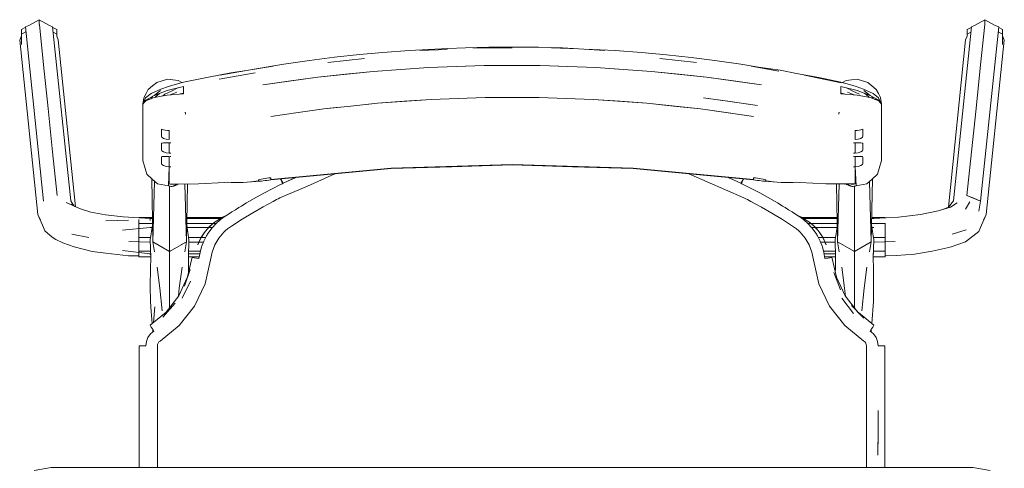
# Model space of a CAD drawing. Header units: millimetres. Extents: x 321 to 585, y -277 to 9.
# Tile 61 of 256: x 391.571 to 392.626, y -214.264 to -213.783. Entities that reach past the tile are written whole.
import ezdxf

# ---------------------------------------------------------------- set-up
doc = ezdxf.new("R2010")
doc.units = ezdxf.units.MM
doc.header["$MEASUREMENT"] = 0
doc.layers.add('IFC-Elemento de mobília-Contorno', color=152, linetype='Continuous', lineweight=5)

msp = doc.modelspace()

# ---------------------------------------------------------------- linework, layer by layer
at = {"layer": 'IFC-Elemento de mobília-Contorno', "color": 7, "lineweight": 5}
for p, q in [((391.5807, -213.7893), (391.5917, -213.7832)), ((391.5917, -213.7883), (391.5917, -213.7832)), ((391.5917, -213.7832), (391.6027, -213.7893)), ((392.5943, -213.7893), (392.6054, -213.7832)), ((392.6054, -213.7883), (392.6054, -213.7832)), ((392.6054, -213.7832), (392.6164, -213.7893)), ((391.5728, -213.7937), (391.5766, -213.7916)), ((391.5728, -213.7988), (391.5728, -213.7937)), ((391.5766, -213.7916), (391.5769, -213.7908)), ((391.5769, -213.7908), (391.5807, -213.7893)), ((391.5769, -213.7908), (391.5962, -213.9777)), ((391.5917, -213.7883), (391.5919, -213.7884)), ((391.5919, -213.7884), (391.5963, -213.8316)), ((391.6027, -213.7893), (391.6061, -213.7907)), ((391.6061, -213.7907), (391.6255, -213.9775)), ((391.6061, -213.7907), (391.6065, -213.7914)), ((391.6065, -213.7914), (391.6105, -213.7937)), ((391.6105, -213.8009), (391.6105, -213.7937)), ((391.6105, -213.7988), (391.6105, -213.7937)), ((392.5716, -213.9775), (392.5909, -213.7907)), ((392.5865, -213.7937), (392.5906, -213.7914)), ((392.5865, -213.7988), (392.5865, -213.7937)), ((392.5906, -213.7914), (392.5909, -213.7907)), ((392.5909, -213.7907), (392.5943, -213.7893)), ((392.6007, -213.8316), (392.6052, -213.7884)), ((392.6008, -213.9777), (392.6202, -213.7908)), ((392.6052, -213.7884), (392.6054, -213.7883)), ((392.6164, -213.7893), (392.6202, -213.7908)), ((392.6202, -213.7908), (392.6205, -213.7916)), ((392.6205, -213.7916), (392.6242, -213.7937)), ((392.6242, -213.8003), (392.6242, -213.7937)), ((392.6242, -213.7988), (392.6242, -213.7937)), ((391.5708, -213.805), (391.5728, -213.8003)), ((391.5708, -213.805), (391.5902, -213.9919)), ((391.5728, -213.7988), (391.5774, -213.7963)), ((391.5728, -213.8098), (391.5728, -213.7988)), ((391.6068, -213.7967), (391.6105, -213.7988)), ((391.6105, -213.8009), (391.6105, -213.7988)), ((391.6105, -213.8009), (391.6122, -213.8048)), ((391.6122, -213.8048), (391.6307, -213.9838)), ((392.5663, -213.9841), (392.5848, -213.8048)), ((392.5848, -213.8048), (392.5865, -213.8009)), ((392.5865, -213.7988), (392.5903, -213.7967)), ((392.5865, -213.8009), (392.5865, -213.7988)), ((392.6069, -213.9919), (392.6262, -213.805)), ((392.6196, -213.7963), (392.6242, -213.7988)), ((392.6242, -213.8097), (392.6242, -213.7988)), ((392.6242, -213.8003), (392.6262, -213.805)), ((391.9601, -213.8184), (391.9884, -213.8163)), ((391.9884, -213.8163), (392.0298, -213.814)), ((391.9996, -213.8162), (392.0292, -213.8153)), ((392.0298, -213.814), (392.0488, -213.8134)), ((392.0488, -213.8134), (392.0736, -213.8127)), ((392.0566, -213.8134), (392.0987, -213.8134)), ((392.0736, -213.8127), (392.0987, -213.8126)), ((392.0987, -213.8126), (392.1269, -213.8128)), ((392.1269, -213.8128), (392.1525, -213.8134)), ((392.1408, -213.8134), (392.1697, -213.8144)), ((392.1525, -213.8134), (392.1697, -213.8144)), ((392.1697, -213.8144), (392.1979, -213.8162)), ((392.1768, -213.8149), (392.209, -213.8163)), ((392.209, -213.8163), (392.2373, -213.8184)), ((391.8538, -213.8309), (391.8816, -213.8268)), ((391.8816, -213.8268), (391.9082, -213.8234)), ((391.9012, -213.829), (391.9405, -213.8247)), ((391.9082, -213.8234), (391.935, -213.8206)), ((391.935, -213.8206), (391.9601, -213.8184)), ((392.2373, -213.8184), (392.264, -213.8207)), ((392.2569, -213.8248), (392.2962, -213.829)), ((392.264, -213.8207), (392.2907, -213.8236)), ((392.2907, -213.8236), (392.3159, -213.8268)), ((392.3159, -213.8268), (392.3437, -213.8309)), ((391.5963, -213.8316), (391.6012, -213.8783)), ((391.7853, -213.8426), (391.8138, -213.8375)), ((391.797, -213.8401), (391.8138, -213.8375)), ((391.8138, -213.8375), (391.8425, -213.833)), ((391.82, -213.8365), (391.8538, -213.8309)), ((391.9496, -213.8386), (392.0091, -213.8345)), ((391.9496, -213.8386), (391.9793, -213.8365)), ((391.9793, -213.8365), (392.0091, -213.8345)), ((392.0091, -213.8345), (392.0688, -213.8324)), ((392.0091, -213.8345), (392.039, -213.8334)), ((392.039, -213.8334), (392.0688, -213.8324)), ((392.0688, -213.8324), (392.1286, -213.8324)), ((392.1286, -213.8324), (392.1883, -213.8345)), ((392.1286, -213.8324), (392.1585, -213.8334)), ((392.1585, -213.8334), (392.1883, -213.8345)), ((392.1883, -213.8345), (392.2479, -213.8386)), ((392.1883, -213.8345), (392.2181, -213.8366)), ((392.2181, -213.8366), (392.2479, -213.8386)), ((392.3437, -213.8309), (392.365, -213.8344)), ((392.355, -213.833), (392.3846, -213.8384)), ((392.355, -213.833), (392.386, -213.8374)), ((392.386, -213.8374), (392.4036, -213.8408)), ((392.5959, -213.8783), (392.6007, -213.8316)), ((391.7234, -213.8487), (391.7291, -213.8471)), ((391.7291, -213.8471), (391.7349, -213.8478)), ((391.7349, -213.8478), (391.7408, -213.8485)), ((391.7463, -213.8502), (391.7732, -213.8447)), ((391.7732, -213.8447), (391.797, -213.8401)), ((391.7847, -213.847), (391.8233, -213.8401)), ((391.8316, -213.8531), (391.8904, -213.8449)), ((391.8615, -213.8489), (391.8904, -213.8449)), ((391.8904, -213.8449), (391.9496, -213.8386)), ((391.8904, -213.8449), (391.92, -213.8417)), ((391.92, -213.8417), (391.9496, -213.8386)), ((392.2479, -213.8386), (392.3071, -213.8449)), ((392.2479, -213.8386), (392.2775, -213.8417)), ((392.2775, -213.8417), (392.3071, -213.8449)), ((392.3071, -213.8449), (392.3658, -213.8531)), ((392.3071, -213.8449), (392.3359, -213.8489)), ((392.4036, -213.8408), (392.4274, -213.8452)), ((392.4122, -213.8426), (392.4514, -213.851)), ((392.4274, -213.8452), (392.4511, -213.8502)), ((392.4567, -213.8485), (392.4625, -213.8478)), ((392.4625, -213.8478), (392.4684, -213.8471)), ((392.4684, -213.8471), (392.4741, -213.8488)), ((391.7063, -213.8624), (391.7087, -213.858)), ((391.7087, -213.858), (391.7132, -213.8542)), ((391.7118, -213.8624), (391.7221, -213.8575)), ((391.7132, -213.8542), (391.7177, -213.8504)), ((391.7177, -213.8504), (391.7234, -213.8487)), ((391.7221, -213.8575), (391.7302, -213.8548)), ((391.7289, -213.8592), (391.7464, -213.8547)), ((391.7302, -213.8548), (391.7373, -213.8525)), ((391.7334, -213.8597), (391.7403, -213.8563)), ((391.7373, -213.8525), (391.7463, -213.8502)), ((391.7408, -213.8485), (391.7445, -213.8506)), ((391.7464, -213.8567), (391.7464, -213.8547)), ((391.7464, -213.8586), (391.7464, -213.8567)), ((391.7464, -213.8605), (391.7464, -213.8586)), ((391.8316, -213.8531), (391.8615, -213.8489)), ((392.3359, -213.8489), (392.3658, -213.8531)), ((392.4511, -213.8502), (392.4602, -213.8525)), ((392.4511, -213.8567), (392.4511, -213.8547)), ((392.4511, -213.8547), (392.4686, -213.8592)), ((392.4511, -213.8586), (392.4511, -213.8567)), ((392.4511, -213.8605), (392.4511, -213.8586)), ((392.4529, -213.8506), (392.4567, -213.8485)), ((392.4571, -213.8564), (392.464, -213.8598)), ((392.4602, -213.8525), (392.4673, -213.8548)), ((392.4673, -213.8548), (392.4754, -213.8575)), ((392.4741, -213.8488), (392.4798, -213.8504)), ((392.4754, -213.8575), (392.4856, -213.8624)), ((392.4798, -213.8504), (392.4843, -213.8542)), ((392.4843, -213.8542), (392.4888, -213.858)), ((392.4888, -213.858), (392.4912, -213.8623)), ((391.7027, -213.8739), (391.7039, -213.8668)), ((391.7027, -213.8739), (391.7057, -213.867)), ((391.7039, -213.8668), (391.7063, -213.8624)), ((391.7057, -213.867), (391.7118, -213.8624)), ((391.7059, -213.8694), (391.7151, -213.8643)), ((391.7059, -213.8701), (391.715, -213.8667)), ((391.7071, -213.8688), (391.7101, -213.8685)), ((391.7114, -213.868), (391.713, -213.8657)), ((391.715, -213.8667), (391.729, -213.8641)), ((391.7151, -213.8643), (391.7216, -213.8591)), ((391.7151, -213.8643), (391.7289, -213.8592)), ((391.7159, -213.8665), (391.7166, -213.8655)), ((391.7166, -213.8655), (391.7205, -213.8623)), ((391.7243, -213.8649), (391.7265, -213.8629)), ((391.7265, -213.8629), (391.7334, -213.8597)), ((391.729, -213.8641), (391.7464, -213.8625)), ((391.732, -213.8638), (391.7391, -213.8609)), ((391.7429, -213.8628), (391.7464, -213.8618)), ((391.7449, -213.8622), (391.7457, -213.8625)), ((391.7464, -213.8625), (391.7464, -213.8605)), ((391.9543, -213.8727), (392.0119, -213.8686)), ((391.9831, -213.8706), (392.0119, -213.8686)), ((392.0119, -213.8686), (392.0409, -213.8676)), ((392.0409, -213.8676), (392.0698, -213.8665)), ((392.0698, -213.8665), (392.1277, -213.8665)), ((392.1277, -213.8665), (392.1566, -213.8676)), ((392.1566, -213.8676), (392.1855, -213.8686)), ((392.1855, -213.8686), (392.2432, -213.8727)), ((392.1855, -213.8686), (392.2143, -213.8706)), ((392.3039, -213.8668), (392.3323, -213.8708)), ((392.3039, -213.8668), (392.3321, -213.8708)), ((392.4511, -213.8625), (392.4511, -213.8605)), ((392.4511, -213.8618), (392.4546, -213.8628)), ((392.4511, -213.8625), (392.4684, -213.8641)), ((392.4514, -213.8625), (392.4523, -213.8621)), ((392.4583, -213.8609), (392.4654, -213.8638)), ((392.464, -213.8598), (392.471, -213.8629)), ((392.4684, -213.8641), (392.4825, -213.8667)), ((392.4686, -213.8592), (392.4823, -213.8643)), ((392.4758, -213.8591), (392.4823, -213.8643)), ((392.4763, -213.862), (392.4806, -213.8655)), ((392.4806, -213.8655), (392.4813, -213.8665)), ((392.4823, -213.8643), (392.4916, -213.8694)), ((392.4825, -213.8667), (392.4916, -213.8701)), ((392.4843, -213.8657), (392.4856, -213.8678)), ((392.4856, -213.8624), (392.4915, -213.8668)), ((392.4875, -213.8686), (392.4903, -213.8687)), ((392.4912, -213.8623), (392.4935, -213.8666)), ((392.4915, -213.8668), (392.4947, -213.8739)), ((392.4935, -213.8666), (392.4947, -213.8739)), ((391.6012, -213.8783), (391.606, -213.925)), ((391.7027, -213.8739), (391.7059, -213.8694)), ((391.7027, -213.8739), (391.7044, -213.8718)), ((391.7027, -213.8889), (391.7027, -213.8739)), ((391.7044, -213.8718), (391.7059, -213.8701)), ((391.8693, -213.8828), (391.8969, -213.8788)), ((391.8969, -213.8788), (391.9256, -213.8758)), ((391.8969, -213.8788), (391.9131, -213.8771)), ((391.9256, -213.8758), (391.9543, -213.8727)), ((391.9422, -213.874), (391.9543, -213.8727)), ((391.9543, -213.8727), (391.9831, -213.8706)), ((392.2143, -213.8706), (392.2432, -213.8727)), ((392.2432, -213.8727), (392.3005, -213.8788)), ((392.2432, -213.8727), (392.2718, -213.8758)), ((392.2718, -213.8758), (392.3005, -213.8788)), ((392.3005, -213.8788), (392.3574, -213.8869)), ((392.3005, -213.8788), (392.3282, -213.8828)), ((392.3321, -213.8708), (392.3618, -213.875)), ((392.3323, -213.8708), (392.3618, -213.875)), ((392.4916, -213.8694), (392.4947, -213.8739)), ((392.4916, -213.8701), (392.493, -213.8718)), ((392.493, -213.8718), (392.4947, -213.8739)), ((392.4947, -213.8889), (392.4947, -213.8739)), ((392.591, -213.925), (392.5959, -213.8783)), ((391.7027, -213.904), (391.7027, -213.8889)), ((391.7483, -213.8824), (391.7485, -213.8834)), ((391.7483, -213.8824), (391.7487, -213.8846)), ((391.7485, -213.8834), (391.7487, -213.8846)), ((391.8401, -213.8869), (391.8693, -213.8828)), ((392.3282, -213.8828), (392.3574, -213.8869)), ((392.4488, -213.8846), (392.4492, -213.8824)), ((392.4488, -213.8846), (392.449, -213.8834)), ((392.449, -213.8834), (392.4492, -213.8824)), ((392.4947, -213.9039), (392.4947, -213.8889)), ((391.7227, -213.9007), (391.7248, -213.9013)), ((391.7227, -213.9027), (391.7227, -213.9007)), ((392.4726, -213.9013), (392.4747, -213.9007)), ((392.4747, -213.9027), (392.4747, -213.9007)), ((391.7027, -213.919), (391.7027, -213.904)), ((391.7227, -213.9046), (391.7227, -213.9027)), ((391.7227, -213.9065), (391.7227, -213.9046)), ((391.7227, -213.9084), (391.7227, -213.9065)), ((391.7227, -213.9084), (391.7233, -213.9093)), ((391.7233, -213.9093), (391.7251, -213.9104)), ((391.7248, -213.9013), (391.7269, -213.9017)), ((391.7251, -213.9104), (391.7278, -213.9114)), ((391.7269, -213.9017), (391.7291, -213.902)), ((391.7278, -213.9114), (391.7312, -213.9118)), ((391.7291, -213.902), (391.7312, -213.9021)), ((391.7312, -213.9045), (391.7312, -213.9021)), ((391.7312, -213.907), (391.7312, -213.9045)), ((391.7312, -213.9094), (391.7312, -213.9069)), ((391.7312, -213.9118), (391.7312, -213.9094)), ((392.4662, -213.9021), (392.4684, -213.902)), ((392.4662, -213.9045), (392.4662, -213.9021)), ((392.4662, -213.907), (392.4662, -213.9045)), ((392.4662, -213.9094), (392.4662, -213.9069)), ((392.4662, -213.9118), (392.4662, -213.9094)), ((392.4662, -213.9118), (392.4696, -213.9114)), ((392.4684, -213.902), (392.4705, -213.9017)), ((392.4696, -213.9114), (392.4723, -213.9104)), ((392.4705, -213.9017), (392.4726, -213.9013)), ((392.4723, -213.9104), (392.4741, -213.9093)), ((392.4741, -213.9093), (392.4747, -213.9084)), ((392.4747, -213.9046), (392.4747, -213.9027)), ((392.4747, -213.9065), (392.4747, -213.9046)), ((392.4747, -213.9084), (392.4747, -213.9065)), ((392.4947, -213.9189), (392.4947, -213.9039)), ((391.7027, -213.934), (391.7027, -213.919)), ((391.7227, -213.9159), (391.7233, -213.9154)), ((391.7227, -213.9177), (391.7227, -213.9159)), ((391.7227, -213.9195), (391.7227, -213.9177)), ((391.7227, -213.9212), (391.7227, -213.9195)), ((391.7227, -213.923), (391.7227, -213.9212)), ((391.7233, -213.9154), (391.7251, -213.9152)), ((391.7251, -213.9152), (391.7278, -213.9152)), ((391.7278, -213.9152), (391.7312, -213.9152)), ((391.7312, -213.918), (391.7312, -213.9152)), ((391.7312, -213.9208), (391.7312, -213.918)), ((391.7312, -213.9236), (391.7312, -213.9208)), ((391.7315, -213.9152), (391.7316, -213.9152)), ((391.732, -213.9152), (391.7324, -213.9152)), ((391.7324, -213.9152), (391.7327, -213.9152)), ((392.4647, -213.9152), (392.4651, -213.9152)), ((392.4651, -213.9152), (392.4655, -213.9152)), ((392.4662, -213.918), (392.4662, -213.9152)), ((392.4662, -213.9152), (392.4696, -213.9152)), ((392.4662, -213.9208), (392.4662, -213.918)), ((392.4662, -213.9236), (392.4662, -213.9208)), ((392.4696, -213.9152), (392.4723, -213.9152)), ((392.4723, -213.9152), (392.4741, -213.9154)), ((392.4741, -213.9154), (392.4747, -213.9159)), ((392.4747, -213.9177), (392.4747, -213.9159)), ((392.4747, -213.9195), (392.4747, -213.9177)), ((392.4747, -213.9212), (392.4747, -213.9195)), ((392.4747, -213.923), (392.4747, -213.9212)), ((392.4947, -213.934), (392.4947, -213.9189)), ((391.606, -213.925), (391.6109, -213.9718)), ((391.7227, -213.923), (391.7233, -213.9239)), ((391.7227, -213.9305), (391.7233, -213.9299)), ((391.7227, -213.9322), (391.7227, -213.9305)), ((391.7227, -213.934), (391.7227, -213.9322)), ((391.7233, -213.9239), (391.7251, -213.925)), ((391.7233, -213.9299), (391.7251, -213.9298)), ((391.7251, -213.925), (391.7278, -213.9259)), ((391.7251, -213.9298), (391.7278, -213.9298)), ((391.7278, -213.9259), (391.7312, -213.9264)), ((391.7278, -213.9298), (391.7312, -213.9298)), ((391.7312, -213.9264), (391.7312, -213.9236)), ((391.7312, -213.9326), (391.7312, -213.9298)), ((391.7312, -213.9353), (391.7312, -213.9326)), ((391.7315, -213.9264), (391.7327, -213.9264)), ((391.7316, -213.9264), (391.732, -213.9264)), ((391.7316, -213.9298), (391.7317, -213.9298)), ((391.732, -213.9264), (391.7324, -213.9264)), ((391.732, -213.9298), (391.7324, -213.9298)), ((391.7324, -213.9298), (391.7327, -213.9298)), ((392.4647, -213.9264), (392.4659, -213.9264)), ((392.4647, -213.9298), (392.4651, -213.9298)), ((392.4651, -213.9264), (392.4655, -213.9264)), ((392.4651, -213.9298), (392.4655, -213.9298)), ((392.4655, -213.9264), (392.4659, -213.9264)), ((392.4662, -213.9264), (392.4662, -213.9236)), ((392.4662, -213.9264), (392.4696, -213.9259)), ((392.4662, -213.9326), (392.4662, -213.9298)), ((392.4662, -213.9298), (392.4696, -213.9298)), ((392.4662, -213.9353), (392.4662, -213.9326)), ((392.4696, -213.9259), (392.4723, -213.925)), ((392.4696, -213.9298), (392.4723, -213.9298)), ((392.4723, -213.925), (392.4741, -213.9239)), ((392.4723, -213.9298), (392.4741, -213.9299)), ((392.4741, -213.9239), (392.4747, -213.923)), ((392.4741, -213.9299), (392.4747, -213.9305)), ((392.4747, -213.9322), (392.4747, -213.9305)), ((392.4747, -213.934), (392.4747, -213.9322)), ((392.5862, -213.9718), (392.591, -213.925)), ((391.7027, -213.934), (391.7052, -213.9426)), ((391.7052, -213.9426), (391.707, -213.9488)), ((391.7227, -213.9358), (391.7227, -213.934)), ((391.7227, -213.9375), (391.7227, -213.9358)), ((391.7227, -213.9375), (391.7233, -213.9385)), ((391.7233, -213.9385), (391.7251, -213.9395)), ((391.7251, -213.9395), (391.7278, -213.9405)), ((391.7278, -213.9405), (391.7312, -213.9409)), ((391.7302, -213.9613), (391.7312, -213.9409)), ((391.7312, -213.9382), (391.7312, -213.9353)), ((391.7312, -213.9409), (391.7312, -213.9382)), ((391.7312, -213.9593), (391.7312, -213.9409)), ((391.7312, -213.9409), (391.7327, -213.941)), ((391.7312, -213.9409), (391.7315, -213.941)), ((391.7324, -213.941), (391.7327, -213.941)), ((391.8401, -213.9545), (391.9691, -213.9425)), ((391.9046, -213.9489), (391.9691, -213.9429)), ((391.9691, -213.9425), (392.0987, -213.9384)), ((391.9691, -213.9429), (392.0339, -213.9409)), ((392.0339, -213.9409), (392.0987, -213.9389)), ((392.0987, -213.9384), (392.2283, -213.9425)), ((392.0987, -213.9389), (392.1635, -213.9409)), ((392.1635, -213.9409), (392.2283, -213.9429)), ((392.2283, -213.9425), (392.3574, -213.9545)), ((392.2283, -213.9429), (392.3072, -213.9503)), ((392.4647, -213.941), (392.4662, -213.9409)), ((392.4647, -213.941), (392.4651, -213.941)), ((392.4659, -213.941), (392.4662, -213.9409)), ((392.4662, -213.9382), (392.4662, -213.9353)), ((392.4662, -213.9409), (392.4662, -213.9382)), ((392.4662, -213.9409), (392.4696, -213.9405)), ((392.4662, -213.9593), (392.4662, -213.9409)), ((392.4662, -213.9409), (392.4673, -213.9613)), ((392.4696, -213.9405), (392.4723, -213.9395)), ((392.4723, -213.9395), (392.4741, -213.9385)), ((392.4741, -213.9385), (392.4747, -213.9375)), ((392.4747, -213.9358), (392.4747, -213.934)), ((392.4747, -213.9375), (392.4747, -213.9358)), ((392.4904, -213.9488), (392.4922, -213.9426)), ((392.4922, -213.9426), (392.4947, -213.934)), ((391.707, -213.9488), (391.7128, -213.954)), ((391.7123, -213.9535), (391.7136, -214.0215)), ((391.8298, -213.954), (391.8317, -213.9537)), ((391.8317, -213.9537), (391.8338, -213.9534)), ((391.8338, -213.9534), (391.8359, -213.9532)), ((391.8359, -213.9532), (391.838, -213.9529)), ((391.838, -213.9529), (391.8401, -213.9527)), ((391.8396, -213.9527), (391.84, -213.955)), ((391.8396, -213.9527), (391.84, -213.955)), ((391.84, -213.955), (391.9046, -213.9489)), ((391.8401, -213.9531), (391.8401, -213.9527)), ((391.8401, -213.9536), (391.8401, -213.9531)), ((391.8401, -213.9541), (391.8401, -213.9536)), ((391.8531, -213.9586), (391.8667, -213.9525)), ((391.8531, -213.9586), (391.8666, -213.9525)), ((391.8793, -213.9615), (391.9087, -213.9486)), ((391.9087, -213.9486), (391.909, -213.9485)), ((392.2879, -213.9485), (392.3472, -213.9743)), ((392.3072, -213.9503), (392.3574, -213.955)), ((392.3303, -213.9524), (392.3439, -213.9586)), ((392.3303, -213.9524), (392.3439, -213.9586)), ((392.3574, -213.9531), (392.3574, -213.9527)), ((392.3574, -213.9527), (392.3595, -213.9529)), ((392.3574, -213.9536), (392.3574, -213.9531)), ((392.3574, -213.9541), (392.3574, -213.9536)), ((392.3595, -213.9529), (392.3616, -213.9532)), ((392.3616, -213.9532), (392.3636, -213.9534)), ((392.3636, -213.9534), (392.3657, -213.9537)), ((392.3657, -213.9537), (392.3676, -213.954)), ((392.4846, -213.954), (392.4904, -213.9488)), ((391.7128, -213.954), (391.7186, -213.9592)), ((391.7136, -214.0215), (391.7153, -213.9562)), ((391.7186, -213.9592), (391.7225, -213.9599)), ((391.7225, -213.9599), (391.7263, -213.9606)), ((391.7263, -213.9606), (391.7302, -213.9613)), ((391.7302, -213.9613), (391.7312, -213.9615)), ((391.7312, -213.9593), (391.7349, -213.9597)), ((391.7312, -213.9593), (391.7321, -213.9594)), ((391.7312, -213.9615), (391.7321, -213.9617)), ((391.7315, -213.9644), (391.7315, -213.9616)), ((391.7321, -213.9594), (391.7331, -213.9595)), ((391.7321, -213.9617), (391.7331, -213.9619)), ((391.7331, -213.9595), (391.734, -213.9596)), ((391.7331, -213.9619), (391.7341, -213.9621)), ((391.734, -213.9596), (391.7349, -213.9597)), ((391.7341, -213.9621), (391.7348, -213.9618)), ((391.7348, -213.9618), (391.7356, -213.9615)), ((391.7349, -213.9597), (391.7386, -213.9597)), ((391.7349, -213.9597), (391.7358, -213.9597)), ((391.7356, -213.9615), (391.736, -213.9613)), ((391.7358, -213.9597), (391.7363, -213.9597)), ((391.736, -213.9613), (391.7364, -213.9612)), ((391.7363, -213.9597), (391.7368, -213.9597)), ((391.7364, -213.9612), (391.7368, -213.9611)), ((391.7368, -213.9597), (391.7372, -213.9597)), ((391.7368, -213.9611), (391.7372, -213.9609)), ((391.7372, -213.9597), (391.7377, -213.9597)), ((391.7372, -213.9609), (391.7375, -213.9608)), ((391.7375, -213.9608), (391.7379, -213.9606)), ((391.7377, -213.9597), (391.7382, -213.9597)), ((391.7379, -213.9606), (391.7383, -213.9605)), ((391.7383, -213.9605), (391.7387, -213.9603)), ((391.7386, -213.9597), (391.7624, -213.959)), ((391.7387, -213.9603), (391.7391, -213.9602)), ((391.7391, -213.9602), (391.7395, -213.96)), ((391.7395, -213.96), (391.7399, -213.9599)), ((391.7399, -213.9599), (391.7403, -213.9598)), ((391.7403, -213.9598), (391.7404, -213.9596)), ((391.7479, -213.9594), (391.7495, -214.0215)), ((391.7495, -214.0215), (391.7506, -213.9593)), ((391.7624, -213.959), (391.7906, -213.9578)), ((391.7906, -213.9578), (391.7936, -213.9575)), ((391.7936, -213.9575), (391.7976, -213.9577)), ((391.7976, -213.9577), (391.8018, -213.9577)), ((391.8018, -213.9577), (391.806, -213.9578)), ((391.806, -213.9578), (391.8103, -213.9577)), ((391.8101, -213.9578), (391.8286, -213.9563)), ((391.8101, -213.9577), (391.8101, -213.9578)), ((391.8101, -213.9578), (391.8103, -213.9577)), ((391.8186, -213.9569), (391.8267, -213.9559)), ((391.8186, -213.9569), (391.8268, -213.9561)), ((391.8267, -213.9553), (391.8271, -213.9548)), ((391.8267, -213.9554), (391.8267, -213.9553)), ((391.8267, -213.9556), (391.8267, -213.9554)), ((391.8267, -213.9557), (391.8267, -213.9556)), ((391.8267, -213.9559), (391.8267, -213.9557)), ((391.8268, -213.9561), (391.8275, -213.9563)), ((391.8271, -213.9548), (391.8282, -213.9544)), ((391.8275, -213.9563), (391.8286, -213.9563)), ((391.8282, -213.9544), (391.8298, -213.954)), ((391.8286, -213.9563), (391.8301, -213.9562)), ((391.8301, -213.9562), (391.8317, -213.956)), ((391.8317, -213.956), (391.8338, -213.9557)), ((391.8338, -213.9557), (391.8359, -213.9555)), ((391.8359, -213.9555), (391.8379, -213.9552)), ((391.8379, -213.9552), (391.84, -213.955)), ((391.8401, -213.9545), (391.8401, -213.9541)), ((391.8414, -213.9645), (391.8498, -213.9603)), ((391.8498, -213.9603), (391.8506, -213.9599)), ((391.8498, -213.9743), (391.8793, -213.9615)), ((391.8504, -213.954), (391.8506, -213.9546)), ((391.8506, -213.9546), (391.8518, -213.957)), ((391.8506, -213.9599), (391.8515, -213.9595)), ((391.8508, -213.954), (391.8518, -213.956)), ((391.8515, -213.9595), (391.8523, -213.959)), ((391.8518, -213.956), (391.8531, -213.9586)), ((391.8518, -213.957), (391.8522, -213.9568)), ((391.8518, -213.957), (391.8522, -213.9568)), ((391.8518, -213.957), (391.8527, -213.9588)), ((391.8523, -213.959), (391.8531, -213.9586)), ((392.3439, -213.9586), (392.3452, -213.956)), ((392.3439, -213.9586), (392.3448, -213.959)), ((392.3443, -213.9588), (392.3452, -213.957)), ((392.3448, -213.9568), (392.3452, -213.957)), ((392.3448, -213.9568), (392.3452, -213.957)), ((392.3448, -213.959), (392.3456, -213.9595)), ((392.3452, -213.956), (392.3463, -213.9539)), ((392.3452, -213.957), (392.3464, -213.9546)), ((392.3456, -213.9595), (392.3464, -213.9599)), ((392.3464, -213.9546), (392.3467, -213.954)), ((392.3464, -213.9599), (392.3472, -213.9603)), ((392.3472, -213.9603), (392.3557, -213.9645)), ((392.3574, -213.9545), (392.3574, -213.9541)), ((392.3574, -213.955), (392.3595, -213.9552)), ((392.3595, -213.9552), (392.3616, -213.9555)), ((392.3616, -213.9555), (392.3637, -213.9557)), ((392.3637, -213.9557), (392.3657, -213.956)), ((392.3657, -213.956), (392.3674, -213.9562)), ((392.3674, -213.9562), (392.3689, -213.9563)), ((392.3676, -213.954), (392.3693, -213.9544)), ((392.3689, -213.9563), (392.3873, -213.9578)), ((392.3689, -213.9563), (392.37, -213.9563)), ((392.3693, -213.9544), (392.3703, -213.9548)), ((392.37, -213.9563), (392.3706, -213.9561)), ((392.3703, -213.9548), (392.3707, -213.9553)), ((392.3706, -213.9561), (392.3789, -213.9569)), ((392.3707, -213.9554), (392.3707, -213.9553)), ((392.3707, -213.9556), (392.3707, -213.9554)), ((392.3707, -213.9557), (392.3707, -213.9556)), ((392.3707, -213.9559), (392.3707, -213.9557)), ((392.3707, -213.9559), (392.3789, -213.9569)), ((392.3872, -213.9577), (392.3873, -213.9578)), ((392.3872, -213.9577), (392.3915, -213.9578)), ((392.3873, -213.9578), (392.3873, -213.9577)), ((392.3915, -213.9578), (392.3957, -213.9577)), ((392.3957, -213.9577), (392.3998, -213.9577)), ((392.3998, -213.9577), (392.4039, -213.9575)), ((392.4039, -213.9575), (392.4069, -213.9578)), ((392.4069, -213.9578), (392.435, -213.959)), ((392.435, -213.959), (392.4552, -213.9595)), ((392.435, -213.959), (392.4662, -213.9593)), ((392.4464, -213.9593), (392.4476, -214.0215)), ((392.4465, -213.9591), (392.462, -213.9597)), ((392.4476, -214.0215), (392.4492, -213.9593)), ((392.4565, -213.9595), (392.4567, -213.9596)), ((392.4567, -213.9596), (392.4572, -213.9598)), ((392.457, -213.9595), (392.4572, -213.9598)), ((392.4572, -213.9595), (392.4572, -213.9598)), ((392.4572, -213.9595), (392.4576, -213.9599)), ((392.4572, -213.9598), (392.4576, -213.9599)), ((392.4574, -213.9595), (392.4576, -213.9599)), ((392.4574, -213.9595), (392.458, -213.96)), ((392.4576, -213.9599), (392.458, -213.96)), ((392.458, -213.96), (392.458, -213.9596)), ((392.458, -213.96), (392.4584, -213.9602)), ((392.4584, -213.9602), (392.4587, -213.9603)), ((392.4586, -213.9596), (392.4591, -213.9605)), ((392.4587, -213.9603), (392.4591, -213.9605)), ((392.4591, -213.9596), (392.4591, -213.9605)), ((392.4591, -213.9605), (392.4595, -213.9606)), ((392.4595, -213.9606), (392.4599, -213.9608)), ((392.4599, -213.9608), (392.4603, -213.9609)), ((392.4603, -213.9609), (392.4607, -213.9611)), ((392.4607, -213.9611), (392.4611, -213.9612)), ((392.4611, -213.9612), (392.4615, -213.9613)), ((392.4615, -213.9613), (392.4618, -213.9615)), ((392.4618, -213.9615), (392.4622, -213.9616)), ((392.462, -213.9597), (392.4641, -213.9596)), ((392.462, -213.9597), (392.4625, -213.9597)), ((392.4622, -213.9616), (392.4626, -213.9618)), ((392.4625, -213.9597), (392.463, -213.9596)), ((392.4626, -213.9618), (392.463, -213.9619)), ((392.463, -213.9596), (392.4636, -213.9596)), ((392.463, -213.9619), (392.4634, -213.9621)), ((392.4634, -213.9621), (392.4639, -213.962)), ((392.4636, -213.9596), (392.4641, -213.9596)), ((392.4639, -213.962), (392.4644, -213.9619)), ((392.4641, -213.9596), (392.4662, -213.9593)), ((392.4641, -213.9596), (392.4646, -213.9595)), ((392.4644, -213.9619), (392.4653, -213.9617)), ((392.4646, -213.9595), (392.4652, -213.9594)), ((392.4652, -213.9594), (392.4662, -213.9593)), ((392.4653, -213.9617), (392.4663, -213.9615)), ((392.4655, -213.9593), (392.4662, -213.9593)), ((392.4655, -213.9644), (392.4655, -213.9617)), ((392.4663, -213.9615), (392.4673, -213.9613)), ((392.4673, -213.9613), (392.4711, -213.9606)), ((392.4711, -213.9606), (392.475, -213.9599)), ((392.475, -213.9599), (392.4788, -213.9592)), ((392.4788, -213.9592), (392.4846, -213.954)), ((392.4818, -213.9565), (392.4835, -214.0215)), ((392.4835, -214.0215), (392.4848, -213.9539)), ((391.7315, -213.998), (391.7315, -213.9644)), ((391.8166, -213.9781), (391.8248, -213.9734)), ((391.8248, -213.9734), (391.8331, -213.9689)), ((391.8331, -213.9689), (391.8414, -213.9645)), ((391.848, -213.9752), (391.8498, -213.9743)), ((392.3472, -213.9743), (392.349, -213.9752)), ((392.3557, -213.9645), (392.364, -213.9689)), ((392.364, -213.9689), (392.3723, -213.9734)), ((392.3723, -213.9734), (392.3805, -213.9781)), ((392.4655, -213.998), (392.4655, -213.9644)), ((392.5862, -213.9718), (392.6008, -213.9777)), ((392.5862, -213.9718), (392.5935, -213.9747)), ((392.5935, -213.9747), (392.6008, -213.9777)), ((391.6206, -213.9791), (391.635, -213.9858)), ((391.6255, -213.9775), (391.629, -213.9828)), ((391.6262, -213.9806), (391.6299, -213.9834)), ((391.802, -213.987), (391.8058, -213.9847)), ((391.8058, -213.9847), (391.8085, -213.983)), ((391.8085, -213.983), (391.8112, -213.9814)), ((391.8112, -213.9814), (391.8139, -213.9797)), ((391.8139, -213.9797), (391.8166, -213.9781)), ((391.8206, -213.9902), (391.8317, -213.9839)), ((391.8317, -213.9839), (391.8426, -213.978)), ((391.8426, -213.978), (391.8444, -213.9771)), ((391.8444, -213.9771), (391.8462, -213.9761)), ((391.8462, -213.9761), (391.848, -213.9752)), ((392.349, -213.9752), (392.3509, -213.9761)), ((392.3509, -213.9761), (392.3527, -213.9771)), ((392.3527, -213.9771), (392.3545, -213.978)), ((392.3545, -213.978), (392.3659, -213.9842)), ((392.3659, -213.9842), (392.3771, -213.9906)), ((392.3805, -213.9781), (392.3832, -213.9797)), ((392.3832, -213.9797), (392.3859, -213.9814)), ((392.3859, -213.9814), (392.3886, -213.983)), ((392.3886, -213.983), (392.3912, -213.9846)), ((392.3912, -213.9846), (392.395, -213.987)), ((392.5554, -213.9882), (392.5684, -213.9841)), ((392.5609, -213.9865), (392.5664, -213.9841)), ((392.5664, -213.9841), (392.5716, -213.9775)), ((392.5684, -213.9841), (392.5758, -213.9797)), ((392.5845, -213.9864), (392.5893, -213.9786)), ((392.5988, -213.9884), (392.6008, -213.9777)), ((391.5902, -213.9919), (391.593, -213.9978)), ((391.5902, -213.9919), (391.5962, -214.006)), ((391.635, -213.9858), (391.6472, -213.9896)), ((391.6472, -213.9896), (391.6627, -213.9925)), ((391.6627, -213.9925), (391.6817, -213.9946)), ((391.6817, -213.9946), (391.7108, -213.9964)), ((391.6985, -213.9956), (391.6985, -213.9954)), ((391.6985, -213.9954), (391.7131, -213.9954)), ((391.75, -213.9954), (391.7875, -213.9954)), ((391.7849, -213.9969), (391.7912, -213.9939)), ((391.7849, -213.9969), (391.7882, -213.995)), ((391.786, -213.9976), (391.791, -213.994)), ((391.788, -213.9954), (391.789, -213.9954)), ((391.7882, -213.995), (391.7916, -213.9936)), ((391.791, -213.994), (391.7946, -213.9916)), ((391.7946, -213.9916), (391.7983, -213.9893)), ((391.7983, -213.9893), (391.802, -213.987)), ((391.8093, -213.9971), (391.8206, -213.9902)), ((392.3771, -213.9906), (392.3883, -213.9974)), ((392.395, -213.987), (392.3987, -213.9893)), ((392.3987, -213.9893), (392.4024, -213.9916)), ((392.4024, -213.9916), (392.4062, -213.9941)), ((392.4055, -213.9936), (392.4089, -213.995)), ((392.4061, -213.994), (392.411, -213.9976)), ((392.4061, -213.9941), (392.4122, -213.9969)), ((392.408, -213.9954), (392.409, -213.9954)), ((392.4089, -213.995), (392.4122, -213.9969)), ((392.4096, -213.9954), (392.4471, -213.9954)), ((392.484, -213.9954), (392.4985, -213.9954)), ((392.4862, -213.9964), (392.5128, -213.9948)), ((392.4985, -213.9956), (392.4985, -213.9954)), ((392.5128, -213.9948), (392.5365, -213.9921)), ((392.5365, -213.9921), (392.5554, -213.9882)), ((392.6008, -214.006), (392.6069, -213.9919)), ((392.604, -213.9978), (392.6069, -213.9919)), ((391.5962, -214.006), (391.5977, -214.0096)), ((391.6633, -213.9989), (391.6874, -213.9983)), ((391.681, -214.0088), (391.7108, -214.006)), ((391.6985, -214.0017), (391.6985, -213.9975)), ((391.6985, -214.0017), (391.7132, -214.0017)), ((391.6985, -214.0166), (391.6985, -214.0017)), ((391.7108, -213.9986), (391.7108, -213.9964)), ((391.7108, -213.9964), (391.7131, -213.9964)), ((391.7108, -214.0191), (391.7133, -214.0035)), ((391.7108, -214.006), (391.7129, -214.006)), ((391.7315, -214.0316), (391.7315, -213.998)), ((391.7498, -214.0017), (391.7781, -214.0017)), ((391.7498, -214.0035), (391.7522, -214.0191)), ((391.7499, -213.9964), (391.7858, -213.9964)), ((391.7502, -214.006), (391.7734, -214.006)), ((391.771, -214.0086), (391.7732, -214.0062)), ((391.772, -214.0074), (391.7759, -214.0035)), ((391.772, -214.0074), (391.775, -214.0042)), ((391.7735, -214.006), (391.7775, -214.006)), ((391.7735, -214.0111), (391.7772, -214.0062)), ((391.775, -214.0042), (391.7813, -213.9991)), ((391.7759, -214.0035), (391.7802, -214)), ((391.7772, -214.0062), (391.7814, -214.0017)), ((391.7781, -214.0017), (391.7814, -214.0017)), ((391.7802, -214), (391.7849, -213.9969)), ((391.7813, -213.9991), (391.7849, -213.9969)), ((391.7814, -214.0017), (391.786, -213.9976)), ((391.7844, -213.9972), (391.7852, -213.9968)), ((391.786, -213.9964), (391.7877, -213.9964)), ((391.7935, -214.0075), (391.7956, -214.0059)), ((391.7956, -214.0059), (391.7977, -214.0044)), ((391.7977, -214.0044), (391.8093, -213.9971)), ((392.3883, -213.9974), (392.3993, -214.0044)), ((392.3993, -214.0044), (392.4015, -214.0059)), ((392.4015, -214.0059), (392.4036, -214.0075)), ((392.4093, -213.9964), (392.411, -213.9964)), ((392.411, -213.9976), (392.4156, -214.0017)), ((392.4113, -213.9964), (392.4471, -213.9964)), ((392.4119, -213.9968), (392.4127, -213.9972)), ((392.4122, -213.9969), (392.4168, -214)), ((392.4122, -213.9969), (392.4158, -213.9991)), ((392.4156, -214.0017), (392.4189, -214.0017)), ((392.4156, -214.0017), (392.4198, -214.0062)), ((392.4158, -213.9991), (392.422, -214.0042)), ((392.4168, -214), (392.4212, -214.0035)), ((392.419, -214.0017), (392.4472, -214.0017)), ((392.4196, -214.006), (392.4236, -214.006)), ((392.4198, -214.0062), (392.4235, -214.0111)), ((392.4212, -214.0035), (392.4251, -214.0074)), ((392.422, -214.0042), (392.4251, -214.0074)), ((392.4237, -214.006), (392.4469, -214.006)), ((392.4238, -214.0062), (392.426, -214.0086)), ((392.4448, -214.0191), (392.4473, -214.0035)), ((392.4655, -214.0316), (392.4655, -213.998)), ((392.4838, -214.0017), (392.4985, -214.0017)), ((392.4838, -214.0035), (392.4862, -214.0191)), ((392.4839, -213.9964), (392.4862, -213.9964)), ((392.4842, -214.006), (392.4862, -214.006)), ((392.4985, -214.0017), (392.4985, -214.0014)), ((392.4985, -214.0166), (392.4985, -214.0017)), ((392.5988, -214.0104), (392.6008, -214.006)), ((391.5977, -214.0096), (391.6057, -214.0162)), ((391.6057, -214.0162), (391.6094, -214.0189)), ((391.6266, -214.013), (391.6448, -214.0167)), ((391.6985, -214.0166), (391.7112, -214.0166)), ((391.6985, -214.0314), (391.6985, -214.0166)), ((391.7518, -214.0166), (391.7654, -214.0166)), ((391.7647, -214.018), (391.7665, -214.0148)), ((391.765, -214.0172), (391.7665, -214.0148)), ((391.7655, -214.0166), (391.7702, -214.0166)), ((391.7657, -214.0162), (391.7688, -214.0114)), ((391.7665, -214.0148), (391.7685, -214.0118)), ((391.7682, -214.0205), (391.7711, -214.0148)), ((391.7685, -214.0118), (391.772, -214.0074)), ((391.7685, -214.0118), (391.7695, -214.0103)), ((391.7695, -214.0103), (391.772, -214.0074)), ((391.7711, -214.0148), (391.7717, -214.0139)), ((391.7717, -214.0139), (391.7723, -214.0129)), ((391.7723, -214.0129), (391.7729, -214.012)), ((391.7729, -214.012), (391.7735, -214.0111)), ((391.7842, -214.0174), (391.7896, -214.0111)), ((391.7896, -214.0111), (391.7915, -214.0092)), ((391.7915, -214.0092), (391.7935, -214.0075)), ((392.4036, -214.0075), (392.4056, -214.0092)), ((392.4056, -214.0092), (392.4075, -214.0111)), ((392.4075, -214.0111), (392.4128, -214.0174)), ((392.4235, -214.0111), (392.4242, -214.012)), ((392.4242, -214.012), (392.4248, -214.0129)), ((392.4248, -214.0129), (392.4254, -214.0139)), ((392.4251, -214.0074), (392.4275, -214.0103)), ((392.4251, -214.0074), (392.4285, -214.0118)), ((392.4254, -214.0139), (392.4259, -214.0148)), ((392.4259, -214.0148), (392.4289, -214.0205)), ((392.4269, -214.0166), (392.4316, -214.0166)), ((392.4275, -214.0103), (392.4285, -214.0118)), ((392.4283, -214.0114), (392.4313, -214.0161)), ((392.4285, -214.0118), (392.4306, -214.0148)), ((392.4306, -214.0148), (392.432, -214.0172)), ((392.4306, -214.0148), (392.4324, -214.018)), ((392.4317, -214.0166), (392.4452, -214.0166)), ((392.4858, -214.0166), (392.4985, -214.0166)), ((392.4985, -214.0314), (392.4985, -214.0166)), ((392.5705, -214.013), (392.5855, -214.0085)), ((392.5845, -214.0212), (392.5988, -214.0104)), ((391.6094, -214.0189), (391.6169, -214.0223)), ((391.6169, -214.0223), (391.6291, -214.0269)), ((391.6291, -214.0269), (391.6484, -214.0318)), ((391.6877, -214.0211), (391.7109, -214.0216)), ((391.7108, -214.0191), (391.7113, -214.038)), ((391.7108, -214.0216), (391.7109, -214.0216)), ((391.7136, -214.0215), (391.7153, -214.0321)), ((391.7136, -214.0215), (391.7315, -214.0316)), ((391.7136, -214.0215), (391.7139, -214.0216)), ((391.7315, -214.0316), (391.7495, -214.0215)), ((391.7444, -214.0243), (391.7495, -214.0215)), ((391.7477, -214.0321), (391.7495, -214.0215)), ((391.7518, -214.038), (391.7522, -214.0191)), ((391.7522, -214.0216), (391.7629, -214.0216)), ((391.7617, -214.0246), (391.7631, -214.0212)), ((391.7617, -214.0246), (391.7631, -214.0212)), ((391.7617, -214.0245), (391.762, -214.024)), ((391.7617, -214.0246), (391.7617, -214.0246)), ((391.7619, -214.0241), (391.7647, -214.0178)), ((391.763, -214.0216), (391.7677, -214.0216)), ((391.7631, -214.0212), (391.765, -214.0172)), ((391.7631, -214.0212), (391.7647, -214.018)), ((391.7641, -214.0328), (391.7658, -214.0266)), ((391.7658, -214.0266), (391.7682, -214.0205)), ((391.777, -214.0324), (391.78, -214.0246)), ((391.78, -214.0246), (391.7842, -214.0174)), ((392.4128, -214.0174), (392.4171, -214.0246)), ((392.4171, -214.0246), (392.42, -214.0324)), ((392.4289, -214.0205), (392.4312, -214.0266)), ((392.4293, -214.0216), (392.434, -214.0216)), ((392.4312, -214.0266), (392.4329, -214.0328)), ((392.432, -214.0172), (392.434, -214.0212)), ((392.4323, -214.0179), (392.4351, -214.0241)), ((392.4324, -214.018), (392.434, -214.0212)), ((392.434, -214.0212), (392.4353, -214.0246)), ((392.434, -214.0212), (392.4353, -214.0246)), ((392.4341, -214.0216), (392.4449, -214.0216)), ((392.4351, -214.024), (392.4353, -214.0245)), ((392.4353, -214.0246), (392.4353, -214.0246)), ((392.4448, -214.0191), (392.4453, -214.038)), ((392.4476, -214.0215), (392.4493, -214.0321)), ((392.4476, -214.0215), (392.4655, -214.0316)), ((392.4476, -214.0215), (392.4479, -214.0216)), ((392.4655, -214.0316), (392.4835, -214.0215)), ((392.4784, -214.0243), (392.4835, -214.0215)), ((392.4817, -214.0321), (392.4835, -214.0215)), ((392.4858, -214.038), (392.4862, -214.0191)), ((392.4862, -214.0216), (392.5094, -214.0211)), ((392.4862, -214.0216), (392.4862, -214.0216)), ((392.5488, -214.0315), (392.5682, -214.027)), ((392.5682, -214.027), (392.5845, -214.0212)), ((391.6484, -214.0318), (391.6633, -214.0337)), ((391.6633, -214.0337), (391.6874, -214.0364)), ((391.681, -214.0308), (391.7108, -214.0343)), ((391.6874, -214.0364), (391.6985, -214.0364)), ((391.6985, -214.0314), (391.7111, -214.0314)), ((391.6985, -214.0374), (391.6985, -214.0314)), ((391.6985, -214.0374), (391.7113, -214.0374)), ((391.7108, -214.0343), (391.7112, -214.0343)), ((391.7108, -214.0354), (391.7108, -214.0343)), ((391.7108, -214.0354), (391.7108, -214.0343)), ((391.7112, -214.0504), (391.7113, -214.038)), ((391.7307, -214.0311), (391.7315, -214.0316)), ((391.7315, -214.0316), (391.7323, -214.0311)), ((391.7315, -214.0423), (391.7315, -214.0316)), ((391.7508, -214.0588), (391.7556, -214.0377)), ((391.7518, -214.0374), (391.7633, -214.0374)), ((391.7518, -214.038), (391.7519, -214.0504)), ((391.7519, -214.0314), (391.7645, -214.0314)), ((391.7519, -214.0343), (391.7639, -214.0343)), ((391.7556, -214.0377), (391.7561, -214.038)), ((391.7561, -214.038), (391.7578, -214.0384)), ((391.763, -214.0392), (391.7641, -214.0328)), ((391.7754, -214.0406), (391.777, -214.0324)), ((392.42, -214.0324), (392.4217, -214.0406)), ((392.4326, -214.0314), (392.4451, -214.0314)), ((392.4329, -214.0328), (392.434, -214.0392)), ((392.4332, -214.0343), (392.4452, -214.0343)), ((392.4337, -214.0374), (392.4453, -214.0374)), ((392.4393, -214.0384), (392.4409, -214.038)), ((392.4409, -214.038), (392.4415, -214.0377)), ((392.4415, -214.0377), (392.4463, -214.0592)), ((392.4452, -214.0504), (392.4453, -214.038)), ((392.4647, -214.0311), (392.4655, -214.0316)), ((392.4655, -214.0316), (392.4663, -214.0311)), ((392.4655, -214.0423), (392.4655, -214.0316)), ((392.4858, -214.0374), (392.4985, -214.0374)), ((392.4858, -214.038), (392.4859, -214.0504)), ((392.4859, -214.0314), (392.4985, -214.0314)), ((392.4859, -214.0343), (392.4862, -214.0343)), ((392.4985, -214.0374), (392.4985, -214.0314)), ((392.4985, -214.0363), (392.5107, -214.0361)), ((392.4985, -214.0374), (392.4985, -214.0363)), ((392.5107, -214.0361), (392.53, -214.0347)), ((392.53, -214.0347), (392.5488, -214.0315)), ((391.7181, -214.0484), (391.7211, -214.0712)), ((391.7315, -214.0614), (391.7315, -214.0423)), ((391.7419, -214.0712), (391.7449, -214.0484)), ((391.7578, -214.0384), (391.7602, -214.0388)), ((391.7602, -214.0388), (391.763, -214.0392)), ((391.7695, -214.0663), (391.7754, -214.0406)), ((392.4217, -214.0406), (392.4275, -214.0663)), ((392.434, -214.0392), (392.4369, -214.0388)), ((392.4369, -214.0388), (392.4393, -214.0384)), ((392.4521, -214.0484), (392.4551, -214.0712)), ((392.4655, -214.0614), (392.4655, -214.0423)), ((392.4759, -214.0712), (392.4789, -214.0484)), ((391.7108, -214.069), (391.7112, -214.0504)), ((391.7475, -214.0688), (391.7535, -214.0509)), ((391.7519, -214.0504), (391.7519, -214.0539)), ((392.4434, -214.0542), (392.4506, -214.0728)), ((392.4451, -214.0539), (392.4452, -214.0504)), ((392.4463, -214.0592), (392.4557, -214.0792)), ((392.4859, -214.0504), (392.4861, -214.0679)), ((391.7108, -214.069), (391.7111, -214.0854)), ((391.7315, -214.0866), (391.7315, -214.0614)), ((391.7413, -214.0794), (391.7505, -214.0597)), ((391.745, -214.0819), (391.754, -214.0636)), ((391.7581, -214.0902), (391.7695, -214.0663)), ((392.4275, -214.0663), (392.4389, -214.0902)), ((392.4655, -214.0866), (392.4655, -214.0614)), ((392.486, -214.0854), (392.4861, -214.0679)), ((391.7211, -214.0712), (391.7236, -214.0954)), ((391.7277, -214.0968), (391.7413, -214.0794)), ((391.7411, -214.0796), (391.7419, -214.0712)), ((392.4551, -214.0712), (392.456, -214.0796)), ((392.4557, -214.0792), (392.4689, -214.0963)), ((392.4735, -214.0954), (392.4759, -214.0712)), ((391.7111, -214.0854), (391.7117, -214.0962)), ((391.7242, -214.102), (391.7376, -214.0871)), ((391.7315, -214.0919), (391.7315, -214.0866)), ((391.7418, -214.1111), (391.7581, -214.0902)), ((392.4389, -214.0902), (392.4552, -214.111)), ((392.4521, -214.0819), (392.4645, -214.0982)), ((392.4625, -214.0898), (392.4757, -214.1032)), ((392.4655, -214.0919), (392.4655, -214.0866)), ((392.4841, -214.109), (392.486, -214.0854)), ((391.7107, -214.1109), (391.7277, -214.0968)), ((391.7117, -214.0962), (391.7129, -214.1091)), ((391.7143, -214.108), (391.7157, -214.0912)), ((392.4698, -214.0972), (392.4864, -214.1109)), ((391.7107, -214.1109), (391.7109, -214.1114)), ((391.7109, -214.1114), (391.7117, -214.1128)), ((391.7213, -214.1278), (391.7418, -214.1111)), ((392.4552, -214.111), (392.4758, -214.1278)), ((392.4853, -214.1128), (392.4861, -214.1114)), ((392.4861, -214.1114), (392.4864, -214.1109)), ((391.7083, -214.1239), (391.711, -214.1202)), ((391.711, -214.1202), (391.7146, -214.1172)), ((391.7117, -214.1128), (391.713, -214.1148)), ((391.713, -214.1148), (391.7146, -214.1172)), ((391.7135, -214.1155), (391.7136, -214.1169)), ((391.7136, -214.1156), (391.7136, -214.1161)), ((391.7136, -214.1156), (391.7136, -214.1161)), ((391.7136, -214.118), (391.7136, -214.1157)), ((392.4825, -214.1172), (392.484, -214.1148)), ((392.4825, -214.1172), (392.486, -214.1202)), ((392.4835, -214.1169), (392.4836, -214.1155)), ((392.4835, -214.118), (392.4835, -214.1157)), ((392.4835, -214.1161), (392.4835, -214.1157)), ((392.4835, -214.1169), (392.4835, -214.1157)), ((392.4835, -214.118), (392.4835, -214.1169)), ((392.484, -214.1148), (392.4853, -214.1128)), ((392.486, -214.1202), (392.4887, -214.1239)), ((391.6989, -214.1329), (391.6993, -214.1328)), ((391.6989, -214.1503), (391.6989, -214.1329)), ((391.6993, -214.1328), (391.7008, -214.1328)), ((391.7008, -214.1328), (391.7032, -214.1328)), ((391.7032, -214.1328), (391.7061, -214.1328)), ((391.7061, -214.1328), (391.7066, -214.1282)), ((391.7066, -214.1282), (391.7083, -214.1239)), ((391.7185, -214.1328), (391.7187, -214.1313)), ((391.7185, -214.1684), (391.7185, -214.1328)), ((391.7187, -214.1313), (391.7193, -214.1299)), ((391.7193, -214.1299), (391.7201, -214.1287)), ((391.7201, -214.1287), (391.7213, -214.1278)), ((392.4758, -214.1278), (392.4769, -214.1287)), ((392.4769, -214.1287), (392.4778, -214.1299)), ((392.4778, -214.1299), (392.4783, -214.1313)), ((392.4783, -214.1313), (392.4785, -214.1328)), ((392.4785, -214.1499), (392.4785, -214.1328)), ((392.4887, -214.1239), (392.4904, -214.1282)), ((392.4904, -214.1282), (392.491, -214.1328)), ((392.491, -214.1328), (392.4938, -214.1328)), ((392.4938, -214.1328), (392.4962, -214.1328)), ((392.4962, -214.1328), (392.4977, -214.1328)), ((392.4977, -214.1328), (392.4982, -214.1329)), ((392.4982, -214.1503), (392.4982, -214.1329)), ((391.6989, -214.1503), (391.6989, -214.1678)), ((392.4785, -214.1669), (392.4785, -214.1499)), ((392.4982, -214.1678), (392.4982, -214.1503)), ((391.6989, -214.1853), (391.6989, -214.1678)), ((391.7185, -214.1978), (391.7185, -214.1684)), ((392.4785, -214.1839), (392.4785, -214.1669)), ((392.4982, -214.1853), (392.4982, -214.1678)), ((391.6989, -214.2027), (391.6989, -214.1853)), ((392.4785, -214.2022), (392.4785, -214.1839)), ((392.4982, -214.2027), (392.4982, -214.1853)), ((391.6989, -214.2227), (391.6989, -214.2027)), ((391.7185, -214.2248), (391.7185, -214.1978)), ((392.4785, -214.2123), (392.4785, -214.2022)), ((392.4909, -214.2261), (392.491, -214.2022)), ((392.4909, -214.2221), (392.491, -214.2022)), ((392.4982, -214.2027), (392.4982, -214.2227)), ((392.4785, -214.2174), (392.4785, -214.2123)), ((392.4785, -214.2208), (392.4785, -214.2174)), ((391.6989, -214.2426), (391.6989, -214.2227)), ((391.7185, -214.2518), (391.7185, -214.2248)), ((392.4785, -214.2277), (392.4785, -214.2208)), ((392.4785, -214.241), (392.4785, -214.2277)), ((392.4908, -214.25), (392.4909, -214.2221)), ((392.4908, -214.25), (392.4909, -214.2261)), ((392.4982, -214.2426), (392.4982, -214.2227)), ((391.6989, -214.2634), (391.6989, -214.2426)), ((392.4785, -214.2634), (392.4785, -214.241)), ((392.4982, -214.2634), (392.4982, -214.2426)), ((391.7185, -214.2634), (391.7185, -214.2518)), ((391.5862, -214.2666), (391.6045, -214.2634)), ((391.6045, -214.2634), (392.5925, -214.2634)), ((392.5925, -214.2634), (392.6109, -214.2666))]:
    msp.add_line(p, q, dxfattribs=at)

doc.saveas('drawing.dxf')
